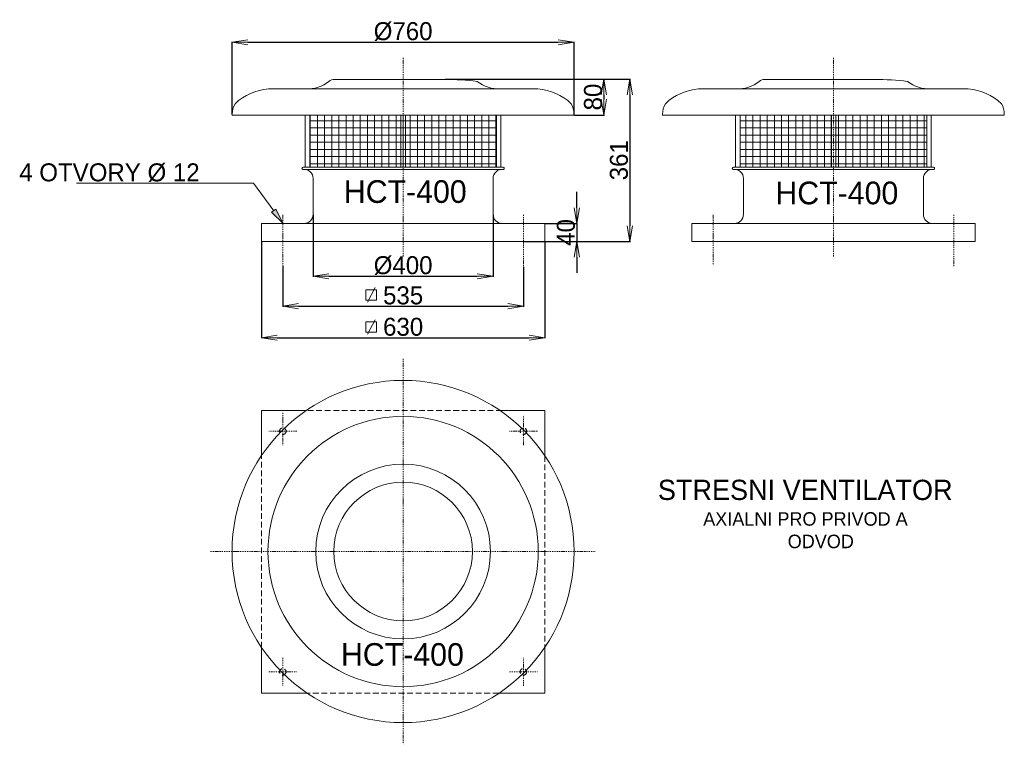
# Model space of a CAD drawing. Header units: millimetres. Extents: x 6491141 to 6692158, y 1846388 to 1929513.
# Tile 214 of 245: x 6637612 to 6639801, y 1883294 to 1884905. Entities that reach past the tile are written whole.
import ezdxf

# ---------------------------------------------------------------- set-up
doc = ezdxf.new("R2010")
doc.units = ezdxf.units.MM
doc.linetypes.add('DASHDOT', pattern=[1, 0.5, -0.25, 0, -0.25])
doc.linetypes.add('DASHED', pattern=[19.05, 12.7, -6.35])
for name, color, linetype, lineweight in [('V0-NAZVY', 210, 'Continuous', 0), ('V0-OBRYS', 90, 'Continuous', 0), ('V0-VYPLNE', 63, 'DASHDOT', 0)]:
    doc.layers.add(name, color=color, linetype=linetype, lineweight=lineweight)
doc.styles.add('ED40', font='txt', dxfattribs={"height": 40})
doc.dimstyles.new('ED40', dxfattribs={"dimtxt": 40, "dimasz": 35, "dimexe": 1.25, "dimexo": 1, "dimgap": 4, "dimtad": 1, "dimdec": 0, "dimzin": 0, "dimdsep": 46, "dimtxsty": 'ED40', "dimblk": 'OPEN', "dimcen": 0.09, "dimadec": 0, "dimazin": 0, "dimtfac": 1, "dimtdec": 4, "dimtix": 1, "dimtmove": 0, "dimatfit": 3, "dimldrblk": 'OPEN', "dimfxl": 1, "dimtolj": 1, "dimtzin": 0, "dimarcsym": 0})
pattern_1 = [(0, (6638464.639, 1884441.616), (0, 15.875), []), (90, (6638464.639, 1884441.616), (-15.875, 1e-15), [])]

# ---------------------------------------------------------------- blocks, each defined once
blk = doc.blocks.new('_OPEN')
at = {"color": 0, "linetype": 'ByBlock'}
for p, q in [((-1, 0.167), (0, 0)), ((0, 0), (-1, -0.167)), ((0, 0), (-1, 0))]:
    blk.add_line(p, q, dxfattribs=at)
blk = doc.blocks.new('*D45')
at = {"layer": 'DEFPOINTS', "color": 0, "linetype": 'Continuous', "transparency": 16777216}
for p in [(6638844.6, 1884854.3), (6638084.6, 1884692.6), (6638844.6, 1884692.6)]:
    blk.add_point(p, dxfattribs=at)
at = {"layer": 'V0-VYPLNE', "color": 0, "linetype": 'Continuous', "lineweight": -2, "transparency": 16777216}
for p, q in [((6638084.6, 1884693.6), (6638084.6, 1884855.5)), ((6638119.6, 1884854.3), (6638809.6, 1884854.3)), ((6638844.6, 1884693.6), (6638844.6, 1884855.5))]:
    blk.add_line(p, q, dxfattribs=at)
at = {"layer": 'V0-VYPLNE', "color": 0, "linetype": 'Continuous', "lineweight": -2, "transparency": 16777216, "xscale": 35, "yscale": 35, "zscale": 35, "rotation": 180}
blk.add_blockref('_OPEN', (6638084.6, 1884854.3), dxfattribs=at)
at = {"layer": 'V0-VYPLNE', "color": 0, "linetype": 'Continuous', "lineweight": -2, "transparency": 16777216, "xscale": 35, "yscale": 35, "zscale": 35}
blk.add_blockref('_OPEN', (6638844.6, 1884854.3), dxfattribs=at)
at = {"layer": 'V0-VYPLNE', "color": 0, "linetype": 'Continuous', "transparency": 16777216, "insert": (6638464.6, 1884878.3), "char_height": 40, "attachment_point": 5, "style": 'ED40'}
blk.add_mtext('\\A1;%%c760', dxfattribs=at)
blk = doc.blocks.new('*D46')
at = {"layer": 'DEFPOINTS', "color": 0, "linetype": 'Continuous', "transparency": 16777216}
for p in [(6638264.6, 1884471.6), (6638664.6, 1884471.6), (6638664.6, 1884334.1)]:
    blk.add_point(p, dxfattribs=at)
at = {"layer": 'V0-VYPLNE', "color": 0, "linetype": 'Continuous', "lineweight": -2, "transparency": 16777216}
for p, q in [((6638264.6, 1884470.6), (6638264.6, 1884332.9)), ((6638664.6, 1884470.6), (6638664.6, 1884332.9)), ((6638299.6, 1884334.1), (6638629.6, 1884334.1))]:
    blk.add_line(p, q, dxfattribs=at)
at = {"layer": 'V0-VYPLNE', "color": 0, "linetype": 'Continuous', "lineweight": -2, "transparency": 16777216, "xscale": 35, "yscale": 35, "zscale": 35, "rotation": 180}
blk.add_blockref('_OPEN', (6638264.6, 1884334.1), dxfattribs=at)
at = {"layer": 'V0-VYPLNE', "color": 0, "linetype": 'Continuous', "lineweight": -2, "transparency": 16777216, "xscale": 35, "yscale": 35, "zscale": 35}
blk.add_blockref('_OPEN', (6638664.6, 1884334.1), dxfattribs=at)
at = {"layer": 'V0-VYPLNE', "color": 0, "linetype": 'Continuous', "transparency": 16777216, "insert": (6638464.6, 1884358.1), "char_height": 40, "attachment_point": 5, "style": 'ED40'}
blk.add_mtext('\\A1;%%c400', dxfattribs=at)
blk = doc.blocks.new('*D47')
at = {"layer": 'DEFPOINTS', "color": 0, "linetype": 'Continuous', "transparency": 16777216}
for p in [(6638197, 1884359.5), (6638732.3, 1884356.3), (6638732.3, 1884267.5)]:
    blk.add_point(p, dxfattribs=at)
at = {"layer": 'V0-VYPLNE', "color": 0, "linetype": 'Continuous', "lineweight": -2, "transparency": 16777216}
for p, q in [((6638197, 1884358.5), (6638197, 1884266.2)), ((6638732.3, 1884355.3), (6638732.3, 1884266.2)), ((6638232, 1884267.5), (6638697.3, 1884267.5))]:
    blk.add_line(p, q, dxfattribs=at)
at = {"layer": 'V0-VYPLNE', "color": 0, "linetype": 'Continuous', "lineweight": -2, "transparency": 16777216, "xscale": 35, "yscale": 35, "zscale": 35, "rotation": 180}
blk.add_blockref('_OPEN', (6638197, 1884267.5), dxfattribs=at)
at = {"layer": 'V0-VYPLNE', "color": 0, "linetype": 'Continuous', "lineweight": -2, "transparency": 16777216, "xscale": 35, "yscale": 35, "zscale": 35}
blk.add_blockref('_OPEN', (6638732.3, 1884267.5), dxfattribs=at)
at = {"layer": 'V0-VYPLNE', "color": 0, "linetype": 'Continuous', "transparency": 16777216, "insert": (6638464.6, 1884291.5), "char_height": 40, "attachment_point": 5, "style": 'ED40'}
blk.add_mtext('\\A1;535', dxfattribs=at)
blk = doc.blocks.new('*D48')
at = {"layer": 'DEFPOINTS', "color": 0, "linetype": 'Continuous', "transparency": 16777216}
for p in [(6638149.6, 1884411.6), (6638779.6, 1884411.6), (6638779.6, 1884197.7)]:
    blk.add_point(p, dxfattribs=at)
at = {"layer": 'V0-VYPLNE', "color": 0, "linetype": 'Continuous', "lineweight": -2, "transparency": 16777216}
for p, q in [((6638149.6, 1884410.6), (6638149.6, 1884196.5)), ((6638779.6, 1884410.6), (6638779.6, 1884196.5)), ((6638184.6, 1884197.7), (6638744.6, 1884197.7))]:
    blk.add_line(p, q, dxfattribs=at)
at = {"layer": 'V0-VYPLNE', "color": 0, "linetype": 'Continuous', "lineweight": -2, "transparency": 16777216, "xscale": 35, "yscale": 35, "zscale": 35, "rotation": 180}
blk.add_blockref('_OPEN', (6638149.6, 1884197.7), dxfattribs=at)
at = {"layer": 'V0-VYPLNE', "color": 0, "linetype": 'Continuous', "lineweight": -2, "transparency": 16777216, "xscale": 35, "yscale": 35, "zscale": 35}
blk.add_blockref('_OPEN', (6638779.6, 1884197.7), dxfattribs=at)
at = {"layer": 'V0-VYPLNE', "color": 0, "linetype": 'Continuous', "transparency": 16777216, "insert": (6638464.6, 1884221.7), "char_height": 40, "attachment_point": 5, "style": 'ED40'}
blk.add_mtext('\\A1;630', dxfattribs=at)
blk = doc.blocks.new('*D49')
at = {"layer": 'DEFPOINTS', "color": 0, "linetype": 'Continuous', "transparency": 16777216}
for p in [(6638557.3, 1884772.6), (6638779.6, 1884411.6), (6638968.6, 1884411.6)]:
    blk.add_point(p, dxfattribs=at)
at = {"layer": 'V0-VYPLNE', "color": 0, "linetype": 'Continuous', "lineweight": -2, "transparency": 16777216}
for p, q in [((6638558.3, 1884772.6), (6638969.9, 1884772.6)), ((6638968.6, 1884737.6), (6638968.6, 1884446.6)), ((6638780.6, 1884411.6), (6638969.9, 1884411.6))]:
    blk.add_line(p, q, dxfattribs=at)
at = {"layer": 'V0-VYPLNE', "color": 0, "linetype": 'Continuous', "lineweight": -2, "transparency": 16777216, "xscale": 35, "yscale": 35, "zscale": 35}
for p, rotation in [((6638968.6, 1884772.6), 90), ((6638968.6, 1884411.6), 270)]:
    blk.add_blockref('_OPEN', p, dxfattribs=dict(at, rotation=rotation))
at = {"layer": 'V0-VYPLNE', "color": 0, "linetype": 'Continuous', "transparency": 16777216, "insert": (6638944.6, 1884592.1), "char_height": 40, "attachment_point": 5, "rotation": 90, "style": 'ED40'}
blk.add_mtext('\\A1;361', dxfattribs=at)
blk = doc.blocks.new('*D50')
at = {"layer": 'DEFPOINTS', "color": 0, "linetype": 'Continuous', "transparency": 16777216}
for p in [(6638558.3, 1884772.6), (6638844.6, 1884692.6), (6638911.1, 1884692.6)]:
    blk.add_point(p, dxfattribs=at)
at = {"layer": 'V0-VYPLNE', "color": 0, "linetype": 'Continuous', "lineweight": -2, "transparency": 16777216}
for p, q in [((6638559.3, 1884772.6), (6638912.4, 1884772.6)), ((6638911.1, 1884737.6), (6638911.1, 1884727.6)), ((6638845.6, 1884692.6), (6638912.4, 1884692.6))]:
    blk.add_line(p, q, dxfattribs=at)
at = {"layer": 'V0-VYPLNE', "color": 0, "linetype": 'Continuous', "lineweight": -2, "transparency": 16777216, "xscale": 35, "yscale": 35, "zscale": 35}
for p, rotation in [((6638911.1, 1884772.6), 90), ((6638911.1, 1884692.6), 270)]:
    blk.add_blockref('_OPEN', p, dxfattribs=dict(at, rotation=rotation))
at = {"layer": 'V0-VYPLNE', "color": 0, "linetype": 'Continuous', "transparency": 16777216, "insert": (6638887.1, 1884732.6), "char_height": 40, "attachment_point": 5, "rotation": 90, "style": 'ED40'}
blk.add_mtext('\\A1;80', dxfattribs=at)
blk = doc.blocks.new('*D44')
at = {"layer": 'DEFPOINTS', "color": 0, "linetype": 'Continuous', "transparency": 16777216}
for p in [(6638779.6, 1884451.6), (6638732.3, 1884411.6), (6638850.7, 1884411.6)]:
    blk.add_point(p, dxfattribs=at)
at = {"layer": 'V0-VYPLNE', "color": 0, "linetype": 'Continuous', "lineweight": -2, "transparency": 16777216}
for p, q in [((6638850.7, 1884486.6), (6638850.7, 1884521.6)), ((6638780.6, 1884451.6), (6638852, 1884451.6)), ((6638850.7, 1884451.6), (6638850.7, 1884411.6)), ((6638733.3, 1884411.6), (6638852, 1884411.6)), ((6638850.7, 1884376.6), (6638850.7, 1884341.6))]:
    blk.add_line(p, q, dxfattribs=at)
at = {"layer": 'V0-VYPLNE', "color": 0, "linetype": 'Continuous', "lineweight": -2, "transparency": 16777216, "xscale": 35, "yscale": 35, "zscale": 35}
for p, rotation in [((6638850.7, 1884451.6), 270), ((6638850.7, 1884411.6), 90)]:
    blk.add_blockref('_OPEN', p, dxfattribs=dict(at, rotation=rotation))
at = {"layer": 'V0-VYPLNE', "color": 0, "linetype": 'Continuous', "transparency": 16777216, "insert": (6638826.7, 1884431.6), "char_height": 40, "attachment_point": 5, "rotation": 90, "style": 'ED40'}
blk.add_mtext('\\A1;40', dxfattribs=at)
blk = doc.blocks.new('VDRAWCLIP1259675646')
at = {"layer": 'V0-NAZVY', "linetype": 'Continuous', "style": 'ED40'}
blk.add_text('HCT-400', height=50.4, dxfattribs=at).set_placement((0, 14.5))
blk = doc.blocks.new('VDRAWCLIP1259675649')
at = {"layer": 'V0-NAZVY', "linetype": 'Continuous', "style": 'ED40'}
blk.add_text('HCT-400', height=50.4, dxfattribs=at).set_placement((0, 14.5))
blk = doc.blocks.new('VDRAWCLIP1259675653')
at = {"layer": 'V0-NAZVY', "linetype": 'Continuous', "style": 'ED40'}
blk.add_text('HCT-400', height=50.4, dxfattribs=at).set_placement((0, 14.5))

msp = doc.modelspace()

# ---------------------------------------------------------------- hatches: boundary and pattern name
at = {"layer": 'V0-VYPLNE', "linetype": 'Continuous'}
h = msp.add_hatch(dxfattribs=at)
h.set_pattern_fill('NET', color=63, scale=5, style=0, pattern_type=2)
h.set_pattern_definition(pattern_1)
h.paths.add_polyline_path([(6638257.1, 1884692.6), (6638257.1, 1884576.6), (6638464.6, 1884576.6), (6638464.6, 1884692.6)])
h.paths.add_polyline_path([(6638464.6, 1884576.6), (6638672.1, 1884576.6), (6638672.1, 1884692.6), (6638464.6, 1884692.6)])
h = msp.add_hatch(dxfattribs=at)
h.set_pattern_fill('NET', color=63, scale=5, style=0, pattern_type=2)
h.set_pattern_definition(pattern_1)
h.paths.add_polyline_path([(6639214, 1884692.6), (6639214, 1884576.6), (6639421.5, 1884576.6), (6639421.5, 1884692.6)])
h.paths.add_polyline_path([(6639421.5, 1884576.6), (6639629, 1884576.6), (6639629, 1884692.6), (6639421.5, 1884692.6)])
msp.add_hatch(color=41, dxfattribs=at).paths.add_polyline_path([(6638181.5, 1884483.3), (6638197.5, 1884451.7), (6638172.1, 1884476.4)], flags=0)

# ---------------------------------------------------------------- linework, layer by layer
at = {"layer": 'V0-OBRYS', "color": 90, "linetype": 'Continuous'}
for p, q in [((6638312, 1884771.6), (6638464.6, 1884771.6)), ((6638557.3, 1884771.6), (6638464.6, 1884771.6)), ((6639268.8, 1884771.6), (6639421.5, 1884771.6)), ((6639514.1, 1884771.6), (6639421.5, 1884771.6)), ((6638165, 1884750.6), (6638464.6, 1884750.6)), ((6638764.3, 1884750.6), (6638464.6, 1884750.6)), ((6639121.8, 1884750.6), (6639421.5, 1884750.6)), ((6639721.2, 1884750.6), (6639421.5, 1884750.6)), ((6638084.6, 1884692.6), (6638084.6, 1884694.3)), ((6638084.6, 1884692.6), (6638464.6, 1884692.6)), ((6638247.1, 1884576.6), (6638247.1, 1884692.6)), ((6638257.1, 1884576.6), (6638257.1, 1884692.6)), ((6638459.6, 1884576.6), (6638459.6, 1884692.6)), ((6638844.6, 1884692.6), (6638464.6, 1884692.6)), ((6638469.7, 1884576.6), (6638469.7, 1884692.6)), ((6638672.1, 1884576.6), (6638672.1, 1884692.6)), ((6638682.1, 1884576.6), (6638682.1, 1884692.6)), ((6638844.6, 1884692.6), (6638844.6, 1884694.3)), ((6639041.5, 1884692.6), (6639041.5, 1884694.3)), ((6639041.5, 1884692.6), (6639421.5, 1884692.6)), ((6639204, 1884576.6), (6639204, 1884692.6)), ((6639214, 1884576.6), (6639214, 1884692.6)), ((6639416.4, 1884576.6), (6639416.4, 1884692.6)), ((6639801.5, 1884692.6), (6639421.5, 1884692.6)), ((6639426.6, 1884576.6), (6639426.6, 1884692.6)), ((6639629, 1884576.6), (6639629, 1884692.6)), ((6639639, 1884576.6), (6639639, 1884692.6)), ((6639801.5, 1884692.6), (6639801.5, 1884694.3)), ((6638242.1, 1884576.6), (6638464.6, 1884576.6)), ((6638264.6, 1884571.6), (6638242.1, 1884571.6)), ((6638264.6, 1884571.6), (6638464.6, 1884571.6)), ((6638687.1, 1884576.6), (6638464.6, 1884576.6)), ((6638664.6, 1884571.6), (6638464.6, 1884571.6)), ((6638664.6, 1884571.6), (6638687.1, 1884571.6)), ((6639199, 1884576.6), (6639421.5, 1884576.6)), ((6639221.5, 1884571.6), (6639199, 1884571.6)), ((6639221.5, 1884571.6), (6639421.5, 1884571.6)), ((6639644, 1884576.6), (6639421.5, 1884576.6)), ((6639621.5, 1884571.6), (6639421.5, 1884571.6)), ((6639621.5, 1884571.6), (6639644, 1884571.6)), ((6638264.6, 1884471.6), (6638264.6, 1884551.8)), ((6638664.6, 1884471.6), (6638664.6, 1884551.8)), ((6639221.5, 1884471.6), (6639221.5, 1884551.8)), ((6639621.5, 1884471.6), (6639621.5, 1884551.8)), ((6638149.6, 1884411.6), (6638149.6, 1884451.6)), ((6638149.6, 1884451.6), (6638464.6, 1884451.6)), ((6638779.6, 1884451.6), (6638464.6, 1884451.6)), ((6638779.6, 1884411.6), (6638779.6, 1884451.6)), ((6639106.5, 1884451.6), (6639421.5, 1884451.6)), ((6639106.5, 1884411.6), (6639106.5, 1884451.6)), ((6639736.5, 1884451.6), (6639421.5, 1884451.6)), ((6639736.5, 1884411.6), (6639736.5, 1884451.6)), ((6638149.6, 1884411.6), (6638779.6, 1884411.6)), ((6639106.5, 1884411.6), (6639736.5, 1884411.6)), ((6638249.7, 1884036.1), (6638149.9, 1884036.1)), ((6638149.9, 1884036.1), (6638149.9, 1883935.8)), ((6638679.6, 1884036.1), (6638779.4, 1884036.1)), ((6638779.4, 1884036.1), (6638779.4, 1883935.8)), ((6638149.9, 1883509.1), (6638149.9, 1883407.7)), ((6638779.4, 1883407.7), (6638779.4, 1883509.1)), ((6638149.9, 1883407.7), (6638251.3, 1883407.7)), ((6638678, 1883407.7), (6638779.4, 1883407.7))]:
    msp.add_line(p, q, dxfattribs=at)
for radius in [380.3, 300.5, 194.2, 154.1]:
    msp.add_circle((6638464.6, 1883722.4), radius, dxfattribs=at)
for centre, radius, start, end in [((6638250.7, 1884830.1), 79.6, 268.5888, 308.0046), ((6638312, 1884751.6), 20, 90, 128.0046), ((6638558.3, 1884169.2), 602.4, 83.1966, 90.091), ((6638678.6, 1884830.1), 79.6, 231.9954, 271.4112), ((6639207.5, 1884830.1), 79.6, 268.5888, 308.0046), ((6639268.8, 1884751.6), 20, 90, 128.0046), ((6639515.1, 1884169.2), 602.4, 83.1966, 90.091), ((6639635.5, 1884830.1), 79.6, 231.9954, 271.4112), ((6638175.6, 1884626.5), 124.6, 94.9005, 132.8302), ((6638753.7, 1884626.5), 124.6, 47.1698, 85.0995), ((6639132.4, 1884626.5), 124.6, 94.9005, 132.8302), ((6639710.5, 1884626.5), 124.6, 47.1698, 85.0995), ((6638130.9, 1884694.6), 46.2, 149.8281, 180.3684), ((6638798.4, 1884694.6), 46.2, 359.6316, 30.1719), ((6639087.7, 1884694.6), 46.2, 149.8281, 180.3684), ((6639755.2, 1884694.6), 46.2, 359.6316, 30.1719), ((6638242.1, 1884574.1), 2.5, 90, 276.3794), ((6638244.6, 1884551.8), 20, 0, 96.3794), ((6638684.6, 1884551.8), 20, 83.6206, 180), ((6638687.1, 1884574.1), 2.5, 263.6206, 90), ((6639199, 1884574.1), 2.5, 90, 276.3794), ((6639201.5, 1884551.8), 20, 0, 96.3794), ((6639641.5, 1884551.8), 20, 83.6206, 180), ((6639644, 1884574.1), 2.5, 263.6206, 90), ((6638244.6, 1884471.6), 20, 270, 0), ((6638684.6, 1884471.6), 20, 180, 270), ((6639201.5, 1884471.6), 20, 270, 0), ((6639641.5, 1884471.6), 20, 180, 270)]:
    msp.add_arc(centre, radius, start, end, dxfattribs=at)
at = {"layer": 'V0-VYPLNE', "color": 63, "linetype": 'DASHDOT', "ltscale": 5}
for p, q in [((6638464.6, 1884819.4), (6638464.6, 1884378.5)), ((6639421.5, 1884819.4), (6639421.5, 1884378.5)), ((6638464.6, 1884151), (6638464.6, 1883293.8)), ((6638036, 1883722.4), (6638893.2, 1883722.4))]:
    msp.add_line(p, q, dxfattribs=at)
at = {"layer": 'V0-VYPLNE', "color": 63, "linetype": 'Continuous'}
for p, q in [((6638257.1, 1884692.6), (6638257.1, 1884576.6)), ((6638672.1, 1884692.6), (6638257.1, 1884692.6)), ((6638672.1, 1884576.6), (6638672.1, 1884692.6)), ((6639214, 1884692.6), (6639214, 1884576.6)), ((6639629, 1884692.6), (6639214, 1884692.6)), ((6639629, 1884576.6), (6639629, 1884692.6)), ((6638257.1, 1884576.6), (6638672.1, 1884576.6)), ((6639214, 1884576.6), (6639629, 1884576.6))]:
    msp.add_line(p, q, dxfattribs=at)
at = {"layer": 'V0-VYPLNE', "color": 63, "ltscale": 5}
for p, q in [((6638197, 1884470.5), (6638197, 1884359.5)), ((6638732.3, 1884356.3), (6638732.3, 1884470.5)), ((6639153.8, 1884470.5), (6639153.8, 1884359.5)), ((6639689.1, 1884356.3), (6639689.1, 1884470.5)), ((6638197.1, 1884030.9), (6638197.1, 1883959)), ((6638732.1, 1883959), (6638732.1, 1884024.8)), ((6638228.1, 1883989.9), (6638166.2, 1883989.9)), ((6638763.1, 1883989.9), (6638701.2, 1883989.9)), ((6638197.1, 1883485.9), (6638197.1, 1883424)), ((6638732.1, 1883424), (6638732.1, 1883485.9)), ((6638166.2, 1883454.9), (6638228.1, 1883454.9)), ((6638701.2, 1883454.9), (6638763.1, 1883454.9))]:
    msp.add_line(p, q, dxfattribs=at)
at = {"layer": 'V0-VYPLNE', "color": 41, "linetype": 'Continuous'}
for p, q in [((6638385.6, 1884277), (6638402.1, 1884309)), ((6638385.6, 1884205.6), (6638402.1, 1884237.5))]:
    msp.add_line(p, q, dxfattribs=at)
at = {"layer": 'V0-VYPLNE', "color": 52, "linetype": 'DASHED'}
for p, q in [((6638779.4, 1884036.1), (6638149.9, 1884036.1)), ((6638149.9, 1884036.1), (6638149.9, 1883407.7)), ((6638779.4, 1883407.7), (6638779.4, 1884036.1)), ((6638149.9, 1883407.7), (6638779.4, 1883407.7))]:
    msp.add_line(p, q, dxfattribs=at)
at = {"layer": 'V0-VYPLNE', "color": 41, "linetype": 'Continuous'}
msp.add_lwpolyline([(6638176.8, 1884479.9), (6638131.8, 1884541.2), (6637738.4, 1884541.2)], dxfattribs=at)
for points in [[(6638181.5, 1884483.3), (6638197.5, 1884451.7), (6638172.1, 1884476.4), (6638172.1, 1884476.4)], [(6638381.4, 1884281.2), (6638405.4, 1884281.2), (6638405.4, 1884304.3), (6638381.4, 1884304.3)], [(6638381.4, 1884209.8), (6638405.4, 1884209.8), (6638405.4, 1884232.8), (6638381.4, 1884232.8)]]:
    msp.add_lwpolyline(points, close=True, dxfattribs=at)
at = {"layer": 'V0-VYPLNE', "color": 56, "linetype": 'DASHED'}
for centre in [(6638197.1, 1883989.9), (6638732.1, 1883989.9), (6638197.1, 1883454.9), (6638732.1, 1883454.9)]:
    msp.add_circle(centre, 7.22, dxfattribs=at)
at = {"layer": 'V0-VYPLNE', "color": 41, "linetype": 'Continuous'}
for p in [(6638464.6, 1884411.6), (6639421.5, 1884411.6), (6638464.6, 1883722.4)]:
    msp.add_point(p, dxfattribs=at)

# ---------------------------------------------------------------- block references
for name, p in [('VDRAWCLIP1259675646', (6638332.6, 1884482.8)), ('VDRAWCLIP1259675653', (6639292.4, 1884479.7)), ('VDRAWCLIP1259675649', (6638326.3, 1883453.8))]:
    msp.add_blockref(name, p, dxfattribs=at)

# ---------------------------------------------------------------- texts
at = {"layer": 'V0-NAZVY', "color": 51, "linetype": 'Continuous', "style": 'ED40'}
for s, height, p in [('STRESNI VENTILATOR', 45, (6639031.1, 1883836.9)), ('AXIALNI PRO PRIVOD A', 30, (6639131.9, 1883779.8)), ('ODVOD', 30, (6639319.8, 1883729.8))]:
    msp.add_text(s, height=height, dxfattribs=at).set_placement(p)
at = {"layer": 'V0-VYPLNE', "color": 41, "linetype": 'Continuous', "style": 'ED40'}
msp.add_text('4 OTVORY %%c 12', height=40, dxfattribs=at).set_placement((6637610.9, 1884545.2))

# ---------------------------------------------------------------- dimensions: what is measured, and where the dimension line sits
at = {"layer": 'V0-VYPLNE', "color": 41, "linetype": 'Continuous'}
for base, p1, p2, picture, middle in [((6638844.6, 1884854.3), (6638084.6, 1884692.6), (6638844.6, 1884692.6), '*D45', (6638464.6, 1884878.3)), ((6638664.6, 1884334.1), (6638264.6, 1884471.6), (6638664.6, 1884471.6), '*D46', (6638464.6, 1884358.1))]:
    dim = msp.add_linear_dim(base=base, p1=p1, p2=p2, text='%%c<>', dimstyle='ED40', dxfattribs=at)
    dim.commit()
    dim.dimension.update_dxf_attribs({"geometry": picture, "text_midpoint": middle})
for base, p1, p2, picture, middle in [((6638968.6, 1884411.6), (6638557.3, 1884772.6), (6638779.6, 1884411.6), '*D49', (6638944.6, 1884592.1)), ((6638911.1, 1884692.6), (6638558.3, 1884772.6), (6638844.6, 1884692.6), '*D50', (6638887.1, 1884732.6)), ((6638850.7, 1884411.6), (6638779.6, 1884451.6), (6638732.3, 1884411.6), '*D44', (6638826.7, 1884431.6))]:
    dim = msp.add_linear_dim(base=base, p1=p1, p2=p2, angle=90, dimstyle='ED40', dxfattribs=at)
    dim.commit()
    dim.dimension.update_dxf_attribs({"geometry": picture, "text_midpoint": middle})
for base, p1, p2, picture, middle in [((6638779.6, 1884197.7), (6638149.6, 1884411.6), (6638779.6, 1884411.6), '*D48', (6638464.6, 1884221.7)), ((6638732.3, 1884267.5), (6638197, 1884359.5), (6638732.3, 1884356.3), '*D47', (6638464.6, 1884291.5))]:
    dim = msp.add_linear_dim(base=base, p1=p1, p2=p2, dimstyle='ED40', dxfattribs=at)
    dim.commit()
    dim.dimension.update_dxf_attribs({"geometry": picture, "text_midpoint": middle})

doc.saveas('drawing.dxf')
